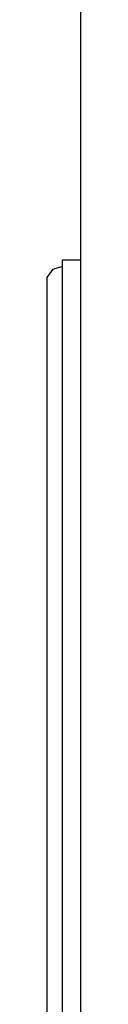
# Model space of a CAD drawing. Header units: millimetres. Extents: x -29001 to 109416, y -1251 to 13451.
# Tile 5 of 163: x -20681 to -20645, y 5454 to 6499. Entities that reach past the tile are written whole.
import ezdxf

# ---------------------------------------------------------------- set-up
doc = ezdxf.new("R2010")
doc.units = ezdxf.units.MM
doc.header["$MEASUREMENT"] = 0
doc.layers.add('POHLED JIŽNÍ_1_Nové_3D prvky fasada nove', color=7, linetype='Continuous')
doc.layers.add('POHLED JIŽNÍ_1_Nové_Konstrukce - nosné', color=7, linetype='Continuous')

msp = doc.modelspace()

# ---------------------------------------------------------------- linework, layer by layer
at = {"layer": 'POHLED JIŽNÍ_1_Nové_3D prvky fasada nove', "color": 1, "linetype": 'Continuous', "lineweight": 25}
for p, q in [((-20664.3, 4305.6), (-20664.3, 6244.3)), ((-20664.3, 6244.3), (-20645.2, 6244.3)), ((-20680.6, 6225.7), (-20674.4, 6234.4)), ((-20674.4, 6234.4), (-20664.3, 6237.7)), ((-20680.6, 4304.1), (-20680.6, 6225.7))]:
    msp.add_line(p, q, dxfattribs=at)
at = {"layer": 'POHLED JIŽNÍ_1_Nové_Konstrukce - nosné', "color": 1, "linetype": 'Continuous', "lineweight": 25}
msp.add_line((-20645.2, 6871.9), (-20645.2, 3480), dxfattribs=at)

doc.saveas('drawing.dxf')
